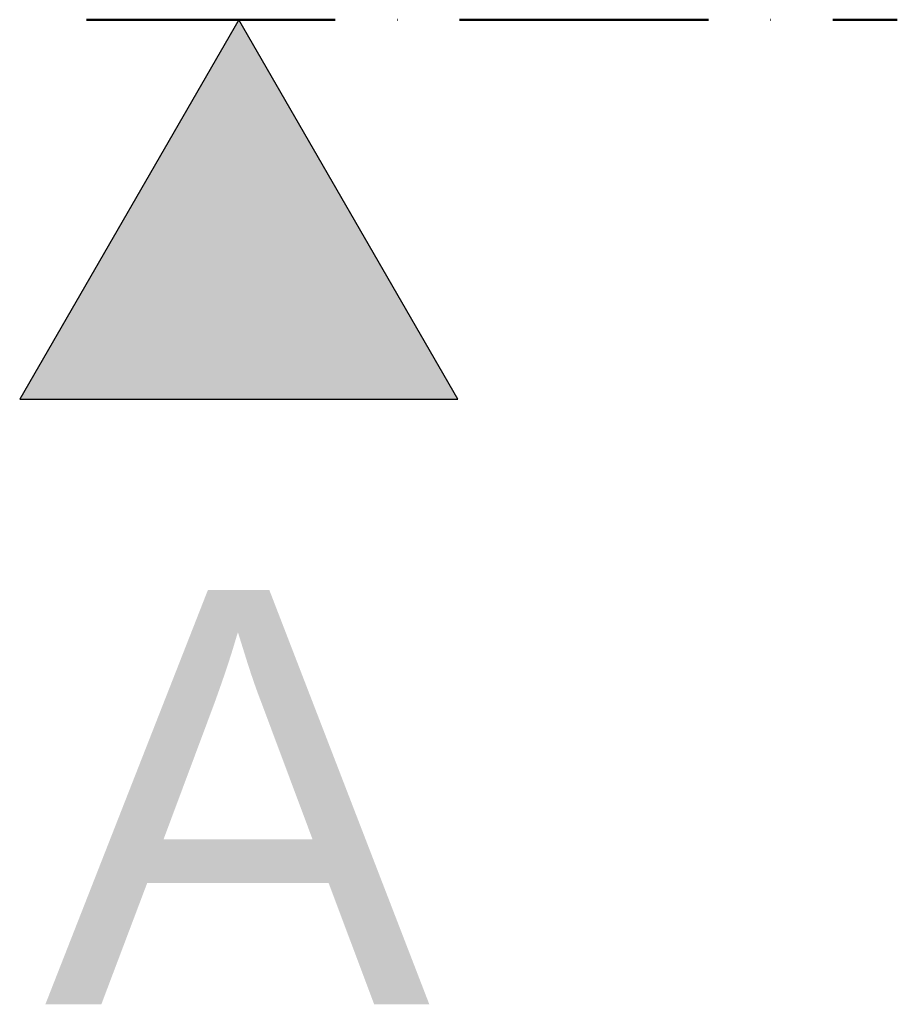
# Model space of a CAD drawing. Header units: millimetres. Extents: x -48448 to 452754, y -13941 to 17062.
# Tile 59 of 256: x 11911 to 12335, y -7494 to -7019. Entities that reach past the tile are written whole.
import ezdxf

# ---------------------------------------------------------------- set-up
doc = ezdxf.new("R2010")
doc.units = ezdxf.units.MM
doc.linetypes.add('ACAD_ISO10W100', pattern=[18, 12, -3, 0, -3])
doc.layers.add('Bemaßung', color=7, linetype='Continuous', lineweight=13)
doc.layers.add('Beschriftung', color=7, linetype='Continuous')
doc.styles.add('LBB3.5M1000', font='isocp.shx', dxfattribs={"height": 3.5})

msp = doc.modelspace()

# ---------------------------------------------------------------- hatches: boundary and pattern name
at = {"layer": 'Bemaßung'}
h = msp.add_hatch(color=256, dxfattribs=at)
h.dxf.hatch_style = 1
h.paths.add_polyline_path([(12122.82004126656, -7202.165577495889), (12017.08185694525, -7019.021669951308), (11911.34367262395, -7202.165577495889)])

# ---------------------------------------------------------------- linework, layer by layer
at = {"linetype": 'ACAD_ISO10W100', "lineweight": 50, "ltscale": 10}
msp.add_line((11943.5190025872, -7019.021669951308), (12334.78781989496, -7019.021669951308), dxfattribs=at)
msp.add_lwpolyline([(12017.08185694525, -7019.021669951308), (11911.34367262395, -7202.165577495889), (12122.82004126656, -7202.165577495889)], close=True)

# ---------------------------------------------------------------- texts
at = {"layer": 'Beschriftung', "color": 0, "insert": (11923.19047038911, -7294.220174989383, -475.0000126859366), "char_height": 200, "width": 216.1635873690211, "attachment_point": 1, "style": 'LBB3.5M1000'}
msp.add_mtext('{\\fArial|b0|i0|c0|p34;A}', dxfattribs=at)

doc.saveas('drawing.dxf')
